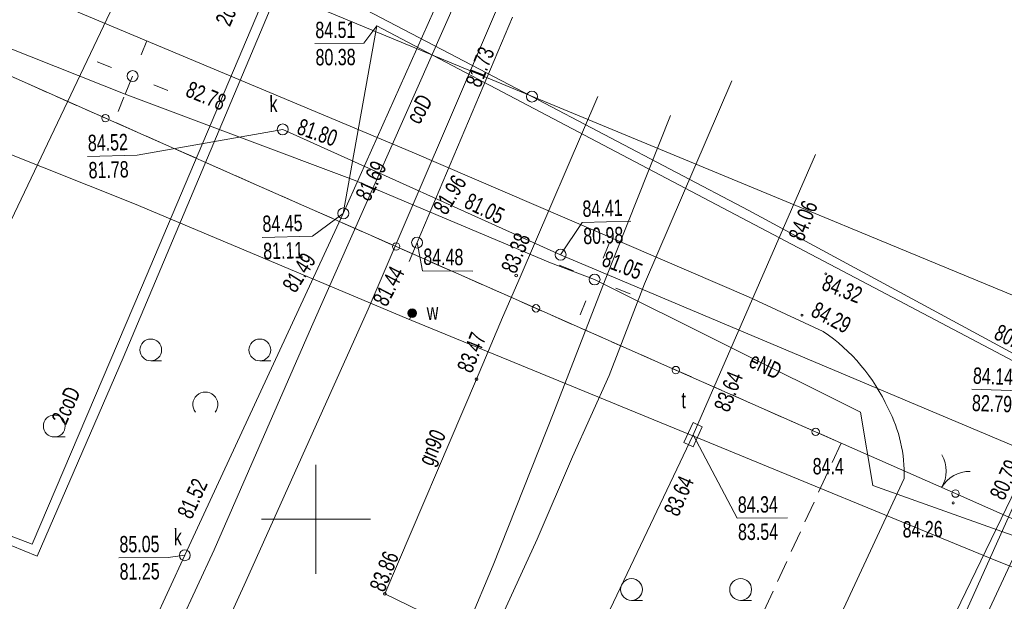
# Model space of a CAD drawing. Header units: metres. Extents: x -1013 to 1491425, y -5789533 to 1032.
# Tile 59 of 66: x 85 to 130, y 11 to 38. Entities that reach past the tile are written whole.
import ezdxf
from ezdxf.xclip import XClip

# ---------------------------------------------------------------- set-up
doc = ezdxf.new("R2010")
doc.units = ezdxf.units.M
doc.header["$MEASUREMENT"] = 0
doc.header["$XCLIPFRAME"] = 0
doc.linetypes.add('2_PTTL', pattern=[1.5, 1, -0.5])
doc.layers.add('700-L Mapa 1_500 dwg', color=7, linetype='Continuous')
for name, color, linetype, lineweight in [('703-L Płaszczyzny podejścia 2D3', 152, 'Continuous', 30), ('GN.6640.3638.2023_9_Dzialki7', 9, 'Continuous', 18), ('GN.6640.3638.2023_9_K1_BDOT_T_57', 9, 'Continuous', 18), ('GN.6640.3638.2023_9_KTKR_D_L_07', 9, 'Continuous', 18), ('GN.6640.3638.2023_9_KTOK_L_47', 9, 'Continuous', 18), ('GN.6640.3638.2023_9_PODZIAL_SEKCYJNY_L_07', 9, 'Continuous', 18), ('GN.6640.3638.2023_9_PTTL_L_37', 9, 'Continuous', 18), ('GN.6640.3638.2023_9_PTTL_T_07', 9, 'Continuous', 18), ('GN.6640.3638.2023_9_RTPW_T_07', 9, 'Continuous', 18), ('GN.6640.3638.2023_9_RTPW_T_17', 9, 'Continuous', 18), ('GN.6640.3638.2023_9_SUOG_L_052', 9, 'Continuous', 18), ('GN.6640.3638.2023_9_SUPC_D_L_1200', 9, 'Continuous', 18), ('GN.6640.3638.2023_9_SUPC_E_T_17', 9, 'Continuous', 18), ('GN.6640.3638.2023_9_SUPE_D_L_31', 9, 'Continuous', 18), ('GN.6640.3638.2023_9_SUPE_E_T_31', 9, 'Continuous', 18), ('GN.6640.3638.2023_9_SUPG_E_T_27', 9, 'Continuous', 18), ('GN.6640.3638.2023_9_SUPG_L_352', 9, 'Continuous', 18), ('GN.6640.3638.2023_9_SUPK_D_L_434', 9, 'Continuous', 18), ('GN.6640.3638.2023_9_SUPT_D_L_030', 9, 'Continuous', 18), ('GN.6640.3638.2023_9_SUPW_D_L_05', 9, 'Continuous', 18), ('GN.6640.3638.2023_9_SUSM_D_T_07', 9, 'Continuous', 18), ('GN.6640.3638.2023_9_SUSM_D_T_37', 9, 'Continuous', 18), ('GN.6640.3638.2023_9_SUTG_T_052', 9, 'Continuous', 18), ('GN.6640.3638.2023_9_SUTK_T_034', 9, 'Continuous', 18), ('GN.6640.3638.2023_9_SUTT_T_030', 9, 'Continuous', 18), ('GN.6640.3638.2023_9_SUUK_D_T_234', 9, 'Continuous', 18), ('GN.6640.3638.2023_9_SUUK_E_T_934', 9, 'Continuous', 18), ('GN.6640.3638.2023_9_SUUT_D_T_130', 9, 'Continuous', 18), ('GN.6640.3638.2023_9_SUUT_E_T_930', 9, 'Continuous', 18), ('GN.6640.3638.2023_9_SUUW_D_T_77', 9, 'Continuous', 18), ('GN.6640.3638.2023_9_SUUW_E_T_57', 9, 'Continuous', 18), ('GN.6640.3638.2023_9_ZAKRES_L_03', 9, 'Continuous', 18)]:
    doc.layers.add(name, color=color, linetype=linetype, lineweight=lineweight)
doc.styles.add('STYL_AUTOMATYCZNY_1', font='arial.ttf', dxfattribs={"width": 0.7})

# ---------------------------------------------------------------- blocks, each defined once
blk = doc.blocks.new('Rysunek_1_9', base_point=(-7447251.91, -5789835.327))
at = {"layer": 'GN.6640.3638.2023_9_Dzialki7', "color": 9, "linetype": 'Continuous', "lineweight": 18}
blk.add_line((170.06, 98.813), (118.53, -7.997), dxfattribs=at)
at = {"layer": 'GN.6640.3638.2023_9_K1_BDOT_T_57', "color": 9, "linetype": 'Continuous', "lineweight": 18}
for centre, start, end in [((125.462, 16.892), 329.4999, 29.5003), ((128.046, 15.37), 89.5003, 149.5008)]:
    blk.add_arc(centre, 1.5, start, end, dxfattribs=at)
at = {"layer": 'GN.6640.3638.2023_9_KTKR_D_L_07', "color": 9, "linetype": 'Continuous', "lineweight": 18}
for p, q in [((86.719, 38.109), (102.504, 31.492)), ((117.911, 24.87), (102.504, 31.492)), ((121.323, 23.283), (117.911, 24.87)), ((114.52, -6.067), (125.03, 16.549)), ((130.765, 14.489), (120.09, -8.397))]:
    blk.add_line(p, q, dxfattribs=at)
for centre, radius, start, end in [((116.634, 16.313), 8.401, 24.1823, 56.075), ((118.714, 16.792), 6.321, 357.7998, 27.9497)]:
    blk.add_arc(centre, radius, start, end, dxfattribs=at)
at = {"layer": 'GN.6640.3638.2023_9_KTOK_L_47', "color": 9, "linetype": 'Continuous', "lineweight": 18}
for p, q in [((81.535, 36.113), (88.444, 33.057)), ((88.444, 33.057), (95.353, 30.001)), ((95.353, 30.001), (101.76, 27.171)), ((101.76, 27.171), (108.168, 24.341)), ((108.168, 24.341), (114.575, 21.511)), ((114.575, 21.511), (120.982, 18.681)), ((120.982, 18.681), (127.389, 15.85)), ((127.389, 15.85), (133.796, 13.02))]:
    blk.add_line(p, q, dxfattribs=at)
for centre in [(88.444, 33.057), (101.76, 27.171), (108.168, 24.341), (114.575, 21.511), (120.982, 18.681), (127.389, 15.85)]:
    blk.add_circle(centre, 0.17, dxfattribs=at)
at = {"layer": 'GN.6640.3638.2023_9_PODZIAL_SEKCYJNY_L_07', "color": 9, "linetype": 'Continuous', "lineweight": 18}
for p, q in [((98.09, 12.173), (98.09, 17.173)), ((95.59, 14.673), (100.59, 14.673))]:
    blk.add_line(p, q, dxfattribs=at)
at = {"layer": 'GN.6640.3638.2023_9_PTTL_L_37', "color": 9, "linetype": '2_PTTL', "lineweight": 18}
for p, q in [((95.353, 30.001), (46.99, 51.393)), ((122.15, 18.163), (95.353, 30.001)), ((111.09, -5.887), (122.15, 18.163))]:
    blk.add_line(p, q, dxfattribs=at)
at = {"layer": 'GN.6640.3638.2023_9_PTTL_T_07', "color": 9, "linetype": 'Continuous', "lineweight": 18}
for p, q in [((90.519, 21.933), (91.019, 21.933)), ((95.519, 21.933), (96.019, 21.933)), ((86.101, 18.447), (86.601, 18.447)), ((112.544, 10.957), (113.044, 10.957)), ((117.545, 10.957), (118.045, 10.957))]:
    blk.add_line(p, q, dxfattribs=at)
for centre in [(90.519, 22.433), (95.519, 22.433), (86.101, 18.947), (112.544, 11.457), (117.545, 11.457)]:
    blk.add_circle(centre, 0.5, dxfattribs=at)
blk.add_arc((93.021, 19.934), 0.571, 321.3178, 218.6822, dxfattribs=at)
at = {"layer": 'GN.6640.3638.2023_9_RTPW_T_17', "color": 9, "linetype": 'Continuous', "lineweight": 18}
for centre in [(121.454, 25.925), (120.356, 24.026), (127.276, 15.421)]:
    blk.add_circle(centre, 0.045, dxfattribs=at)
at = {"layer": 'GN.6640.3638.2023_9_SUOG_L_052', "color": 9, "linetype": 'Continuous', "lineweight": 18}
for p, q in [((107.45, 25.763), (111, 34.053)), ((106.64, 23.913), (105.45, 21.093))]:
    blk.add_line(p, q, dxfattribs=at)
at = {"layer": 'GN.6640.3638.2023_9_SUPC_D_L_1200', "color": 9, "linetype": 'Continuous', "lineweight": 18}
for p, q in [((98.041, 42.91), (89.252, 22.075)), ((90.103, 25.292), (97.62, 43.084)), ((105.172, 39.953), (97.891, 23.49)), ((100.477, 24.299), (106.887, 39.243)), ((85.087, 13.539), (90.103, 25.292)), ((94.883, 11.827), (100.477, 24.299)), ((97.891, 23.49), (93.421, 13.269)), ((89.252, 22.075), (85.317, 12.977)), ((81.529, 14.894), (85.087, 13.539)), ((85.317, 12.977), (81.672, 14.473)), ((93.421, 13.269), (85.811, -3.184)), ((87.021, -5.167), (94.883, 11.827))]:
    blk.add_line(p, q, dxfattribs=at)
at = {"layer": 'GN.6640.3638.2023_9_SUPE_D_L_31', "color": 9, "linetype": 'Continuous', "lineweight": 18}
for p, q in [((83.998, 36.282), (89.354, 34.16)), ((89.354, 34.16), (89.688, 34.982)), ((113.147, 25.456), (117.142, 34.765)), ((89.354, 34.16), (99.892, 30.203)), ((114.333, 33.175), (111.335, 25.643)), ((99.892, 30.203), (108.83, 26.426)), ((108.83, 26.426), (110.855, 25.66)), ((111.335, 25.643), (108.988, 19.576)), ((110.855, 25.66), (123.039, 19.575)), ((111.526, 21.264), (113.147, 25.456)), ((109.842, 17.542), (111.526, 21.264)), ((108.988, 19.576), (106.207, 12.566)), ((123.039, 19.575), (123.603, 16.229)), ((108.229, 13.77), (109.842, 17.542)), ((123.603, 16.229), (133.027, 12.845)), ((106.465, 9.928), (108.229, 13.77)), ((106.207, 12.566), (103, 4.903))]:
    blk.add_line(p, q, dxfattribs=at)
at = {"layer": 'GN.6640.3638.2023_9_SUPG_L_352', "color": 9, "linetype": 'Continuous', "lineweight": 18}
for p, q in [((111, 34.053), (107.45, 25.763)), ((107.45, 25.763), (106.64, 23.913)), ((106.64, 23.913), (105.45, 21.093)), ((105.45, 21.093), (101.24, 11.253)), ((101.24, 11.253), (111.82, 6.173))]:
    blk.add_line(p, q, dxfattribs=at)
at = {"layer": 'GN.6640.3638.2023_9_SUPK_D_L_434', "color": 9, "linetype": 'Continuous', "lineweight": 18}
for p, q in [((72.997, 5.002), (90.944, 42.732)), ((107.986, 34.041), (96.573, 40.011)), ((103.882, 38.842), (99.343, 28.689)), ((107.1, 37.675), (102.723, 27.353)), ((100.883, 37.281), (99.343, 28.689)), ((100.883, 37.281), (124.231, 24.994)), ((117.924, 28.82), (107.986, 34.041)), ((109.297, 26.799), (96.566, 32.54)), ((99.343, 28.689), (92.082, 13.027)), ((132.068, 21.169), (117.924, 28.82)), ((102.723, 27.353), (102.362, 26.482)), ((131.093, 17.602), (109.297, 26.799)), ((124.231, 24.994), (132.442, 20.651)), ((127.598, 9.836), (132.442, 20.651)), ((92.082, 13.027), (89.807, 8.11))]:
    blk.add_line(p, q, dxfattribs=at)
at = {"layer": 'GN.6640.3638.2023_9_SUPT_D_L_030', "color": 9, "linetype": 'Continuous', "lineweight": 18}
for p, q in [((115.366, 18.551), (120.976, 31.392)), ((113.109, 13.795), (115.366, 18.551)), ((98.976, -15.877), (113.109, 13.795))]:
    blk.add_line(p, q, dxfattribs=at)
at = {"layer": 'GN.6640.3638.2023_9_SUPW_D_L_05', "color": 9, "linetype": 'Continuous', "lineweight": 18}
for p, q in [((89.769, 29.122), (66.381, 38.488)), ((102.217, 23.889), (89.769, 29.122)), ((102.497, 24.115), (102.379, 23.835)), ((115.356, 18.491), (102.217, 23.889)), ((129.237, 12.788), (115.356, 18.491)), ((136.338, 9.958), (129.237, 12.788))]:
    blk.add_line(p, q, dxfattribs=at)
at = {"layer": 'GN.6640.3638.2023_9_SUSM_D_T_07', "color": 9, "linetype": 'Continuous', "lineweight": 18}
for p, q in [((90.083, 35.955), (90.346, 36.603)), ((88.715, 35.377), (88.066, 35.64)), ((90.661, 34.587), (91.309, 34.324)), ((89.293, 34.009), (89.03, 33.361)), ((111.25, 26.633), (111.514, 27.282)), ((109.882, 26.055), (109.234, 26.318)), ((111.828, 25.265), (112.477, 25.002)), ((110.46, 24.687), (110.197, 24.039))]:
    blk.add_line(p, q, dxfattribs=at)
at = {"layer": 'GN.6640.3638.2023_9_SUSM_D_T_37', "color": 9, "linetype": 'Continuous', "lineweight": 18}
for centre in [(89.688, 34.982), (110.855, 25.66)]:
    blk.add_circle(centre, 0.25, dxfattribs=at)
at = {"layer": 'GN.6640.3638.2023_9_SUTG_T_052', "color": 9, "linetype": 'Continuous', "lineweight": 18}
for centre in [(107.266, 25.842), (105.45, 21.093), (101.24, 11.253)]:
    blk.add_circle(centre, 0.0625, dxfattribs=at)
at = {"layer": 'GN.6640.3638.2023_9_SUTK_T_034', "color": 9, "linetype": 'Continuous', "lineweight": 18}
for p, q in [((100.883, 37.281), (100.288, 36.487)), ((98.035, 36.471), (100.288, 36.487)), ((96.566, 32.54), (89.903, 31.353)), ((87.624, 31.291), (89.903, 31.353)), ((99.343, 28.689), (97.93, 27.649)), ((109.297, 26.799), (110.287, 28.276)), ((110.287, 28.276), (112.512, 28.337)), ((95.624, 27.586), (97.93, 27.649)), ((102.723, 27.353), (102.971, 26.06)), ((102.971, 26.06), (105.278, 26.036)), ((128.138, 20.638), (130.363, 20.557)), ((89.06, 12.906), (91.313, 12.921)), ((92.082, 13.027), (91.313, 12.921))]:
    blk.add_line(p, q, dxfattribs=at)
at = {"layer": 'GN.6640.3638.2023_9_SUTT_T_030', "color": 9, "linetype": 'Continuous', "lineweight": 18}
for p, q in [((115.366, 18.551), (117.391, 14.722)), ((117.391, 14.722), (119.698, 14.738))]:
    blk.add_line(p, q, dxfattribs=at)
at = {"layer": 'GN.6640.3638.2023_9_SUUK_D_T_234', "color": 9, "linetype": 'Continuous', "lineweight": 18}
for centre in [(107.986, 34.041), (96.566, 32.54), (99.343, 28.689), (102.723, 27.353), (109.297, 26.799), (92.082, 13.027)]:
    blk.add_circle(centre, 0.25, dxfattribs=at)
at = {"layer": 'GN.6640.3638.2023_9_SUUT_D_T_130', "color": 9, "linetype": 'Continuous', "lineweight": 18}
for p, q in [((115.363, 19.103), (114.944, 18.195)), ((115.787, 18.907), (115.363, 19.103)), ((115.368, 17.999), (115.787, 18.907)), ((114.944, 18.195), (115.368, 17.999))]:
    blk.add_line(p, q, dxfattribs=at)
at = {"layer": 'GN.6640.3638.2023_9_SUUW_D_T_77', "color": 9, "linetype": 'Continuous', "lineweight": 18}
for radius in [0.2, 0.175, 0.15, 0.125, 0.1, 0.075, 0.05, 0.025, 0.00715]:
    blk.add_circle((102.497, 24.115), radius, dxfattribs=at)
at = {"layer": 'GN.6640.3638.2023_9_ZAKRES_L_03', "color": 9, "linetype": 'Continuous', "lineweight": 18}
blk.add_line((181.21, 3.743), (-51.77, 100.203), dxfattribs=at)
at = {"layer": 'GN.6640.3638.2023_9_RTPW_T_07', "color": 9, "linetype": 'Continuous', "lineweight": 18, "insert": (120.843, 17.48), "char_height": 0.75, "attachment_point": 1, "rotation": 0.403, "style": 'STYL_AUTOMATYCZNY_1'}
blk.add_mtext('\\A1;{\\pql;\\fArial|b0|i0|c238|p0;\\W0.700000;84.4}', dxfattribs=at)
at = {"layer": 'GN.6640.3638.2023_9_RTPW_T_17', "color": 9, "linetype": 'Continuous', "lineweight": 18, "char_height": 0.75, "attachment_point": 1, "style": 'STYL_AUTOMATYCZNY_1'}
for s, insert, rotation in [('\\A1;{\\pql;\\fArial|b0|i0|c238|p0;\\W0.700000;84.32}', (121.482, 25.914), 338.7728), ('\\A1;{\\pql;\\fArial|b0|i0|c238|p0;\\W0.700000;84.29}', (121.059, 24.678), 332.5027), ('\\A1;{\\pql;\\fArial|b0|i0|c238|p0;\\W0.700000;84.26}', (124.964, 14.588), 0.403)]:
    blk.add_mtext(s, dxfattribs=dict(at, insert=insert, rotation=rotation))
at = {"layer": 'GN.6640.3638.2023_9_SUPC_E_T_17', "color": 9, "linetype": 'Continuous', "lineweight": 18, "char_height": 0.75, "attachment_point": 4, "style": 'STYL_AUTOMATYCZNY_1'}
for s, insert, rotation in [('\\A1;{\\pql;\\fArial|b0|i0|c238|p0;\\W0.700000;2coD}', (93.803, 37.363), 66.1754), ('\\A1;{\\pql;\\fArial|b0|i0|c238|p0;\\W0.700000;coD}', (102.51, 32.901), 61.3486), ('\\A1;{\\pql;\\fArial|b0|i0|c238|p0;\\W0.700000;2coD}', (86.294, 19.108), 66.1754)]:
    blk.add_mtext(s, dxfattribs=dict(at, insert=insert, rotation=rotation))
at = {"layer": 'GN.6640.3638.2023_9_SUPE_E_T_31', "color": 9, "linetype": 'Continuous', "lineweight": 18, "insert": (118.022, 22.022), "char_height": 0.75, "attachment_point": 4, "rotation": 334.8427, "style": 'STYL_AUTOMATYCZNY_1'}
blk.add_mtext('\\A1;{\\pql;\\fArial|b0|i0|c238|p0;\\W0.700000;eND}', dxfattribs=at)
at = {"layer": 'GN.6640.3638.2023_9_SUPG_E_T_27', "color": 9, "linetype": 'Continuous', "lineweight": 18, "insert": (103.182, 17.172), "char_height": 0.75, "attachment_point": 4, "rotation": 66.8366, "style": 'STYL_AUTOMATYCZNY_1'}
blk.add_mtext('\\A1;{\\pql;\\fArial|b0|i0|c238|p0;\\W0.700000;gn90}', dxfattribs=at)
at = {"layer": 'GN.6640.3638.2023_9_SUTG_T_052', "color": 9, "linetype": 'Continuous', "lineweight": 18, "char_height": 0.75, "attachment_point": 7, "style": 'STYL_AUTOMATYCZNY_1'}
for s, insert, rotation in [('\\A1;{\\pql;\\fArial|b0|i0|c238|p0;\\W0.700000;83.38}', (107.25, 25.881), 67.8257), ('\\A1;{\\pql;\\fArial|b0|i0|c238|p0;\\W0.700000;83.47}', (105.231, 21.324), 68.0089), ('\\A1;{\\pql;\\fArial|b0|i0|c238|p0;\\W0.700000;83.86}', (101.224, 11.292), 68.0421)]:
    blk.add_mtext(s, dxfattribs=dict(at, insert=insert, rotation=rotation))
at = {"layer": 'GN.6640.3638.2023_9_SUTK_T_034', "color": 9, "linetype": 'Continuous', "lineweight": 18, "char_height": 0.75, "style": 'STYL_AUTOMATYCZNY_1'}
for s, insert, attachment_point, rotation in [('\\A1;{\\pql;\\fArial|b0|i0|c238|p0;\\W0.700000;84.51}', (98.058, 37.471), 1, 0.403), ('\\A1;{\\pql;\\fArial|b0|i0|c238|p0;\\W0.700000;80.38}', (98.067, 36.221), 1, 0.403), ('\\A1;{\\pql;\\fArial|b0|i0|c238|p0;\\W0.700000;81.73}', (105.27, 34.545), 4, 68.6031), ('\\A1;{\\pql;\\fArial|b0|i0|c238|p0;\\W0.700000;82.78}', (92.206, 34.422), 4, 337.7828), ('\\A1;{\\pql;\\fArial|b0|i0|c238|p0;\\W0.700000;81.80}', (97.288, 32.699), 4, 340.7528), ('\\A1;{\\pql;\\fArial|b0|i0|c238|p0;\\W0.700000;84.52}', (87.627, 32.291), 1, 1.573), ('\\A1;{\\pql;\\fArial|b0|i0|c238|p0;\\W0.700000;81.78}', (87.661, 31.042), 1, 1.573), ('\\A1;{\\pql;\\fArial|b0|i0|c238|p0;\\W0.700000;81.69}', (100.208, 29.359), 4, 63.8331), ('\\A1;{\\pql;\\fArial|b0|i0|c238|p0;\\W0.700000;81.96}', (103.736, 28.764), 4, 58.2032), ('\\A1;{\\pql;\\fArial|b0|i0|c238|p0;\\W0.700000;81.05}', (104.989, 29.32), 4, 333.8327), ('\\A1;{\\pql;\\fArial|b0|i0|c238|p0;\\W0.700000;84.41}', (110.289, 29.277), 1, 1.573), ('\\A1;{\\pql;\\fArial|b0|i0|c238|p0;\\W0.700000;84.45}', (95.626, 28.586), 1, 1.573), ('\\A1;{\\pql;\\fArial|b0|i0|c238|p0;\\W0.700000;80.98}', (110.324, 28.027), 1, 1.573), ('\\A1;{\\pql;\\fArial|b0|i0|c238|p0;\\W0.700000;81.11}', (95.661, 27.337), 1, 1.573), ('\\A1;{\\pql;\\fArial|b0|i0|c238|p0;\\W0.700000;84.48}', (103.007, 26.7), 4, 359.403), ('\\A1;{\\pql;\\fArial|b0|i0|c238|p0;\\W0.700000;81.49}', (96.832, 25.201), 4, 57.932), ('\\A1;{\\pql;\\fArial|b0|i0|c238|p0;\\W0.700000;81.05}', (111.272, 26.656), 4, 338.6028), ('\\A1;{\\pql;\\fArial|b0|i0|c238|p0;\\W0.700000;81.44}', (100.993, 24.544), 4, 62.3332), ('\\A1;{\\pql;\\fArial|b0|i0|c238|p0;\\W0.700000;80.12}', (129.257, 23.3), 4, 334.9427), ('\\A1;{\\pql;\\fArial|b0|i0|c238|p0;\\W0.700000;84.14}', (128.205, 21.636), 1, 357.913), ('\\A1;{\\pql;\\fArial|b0|i0|c238|p0;\\W0.700000;82.79}', (128.159, 20.387), 1, 357.913), ('\\A1;{\\pql;\\fArial|b0|i0|c238|p0;\\W0.700000;80.79}', (129.276, 15.652), 4, 65.6231), ('\\A1;{\\pql;\\fArial|b0|i0|c238|p0;\\W0.700000;81.52}', (92.049, 14.79), 4, 65.3831), ('\\A1;{\\pql;\\fArial|b0|i0|c238|p0;\\W0.700000;85.05}', (89.083, 13.906), 1, 0.403), ('\\A1;{\\pql;\\fArial|b0|i0|c238|p0;\\W0.700000;81.25}', (89.092, 12.656), 1, 0.403)]:
    blk.add_mtext(s, dxfattribs=dict(at, insert=insert, attachment_point=attachment_point, rotation=rotation))
at = {"layer": 'GN.6640.3638.2023_9_SUTT_T_030', "color": 9, "linetype": 'Continuous', "lineweight": 18, "char_height": 0.75, "attachment_point": 1, "style": 'STYL_AUTOMATYCZNY_1'}
for s, insert, rotation in [('\\A1;{\\pql;\\fArial|b0|i0|c238|p0;\\W0.700000;84.06}', (119.714, 27.645), 68.1541), ('\\A1;{\\pql;\\fArial|b0|i0|c238|p0;\\W0.700000;83.64}', (116.298, 19.813), 68.3352), ('\\A1;{\\pql;\\fArial|b0|i0|c238|p0;\\W0.700000;83.64}', (113.997, 15.058), 66.0986), ('\\A1;{\\pql;\\fArial|b0|i0|c238|p0;\\W0.700000;84.34}', (117.413, 15.722), 0.403), ('\\A1;{\\pql;\\fArial|b0|i0|c238|p0;\\W0.700000;83.54}', (117.422, 14.472), 0.403)]:
    blk.add_mtext(s, dxfattribs=dict(at, insert=insert, rotation=rotation))
at = {"layer": 'GN.6640.3638.2023_9_SUUK_E_T_934', "color": 9, "linetype": 'Continuous', "lineweight": 18, "char_height": 0.75, "attachment_point": 1, "rotation": 0.403, "style": 'STYL_AUTOMATYCZNY_1'}
for insert in [(95.955, 34.082), (91.574, 14.229)]:
    blk.add_mtext('\\A1;{\\pql;\\fArial|b0|i0|c238|p0;\\W0.700000;k}', dxfattribs=dict(at, insert=insert))
at = {"layer": 'GN.6640.3638.2023_9_SUUT_E_T_930', "color": 9, "linetype": 'Continuous', "lineweight": 18, "insert": (114.827, 20.509), "char_height": 0.75, "attachment_point": 1, "rotation": 0.403, "style": 'STYL_AUTOMATYCZNY_1'}
blk.add_mtext('\\A1;{\\pql;\\fArial|b0|i0|c238|p0;\\W0.700000;t}', dxfattribs=at)
at = {"layer": 'GN.6640.3638.2023_9_SUUW_E_T_57', "color": 9, "linetype": 'Continuous', "lineweight": 18, "insert": (103.154, 24.556), "char_height": 0.75, "attachment_point": 1, "rotation": 2.0831, "style": 'STYL_AUTOMATYCZNY_1'}
blk.add_mtext('\\A1;{\\pql;\\fArial|b0|i0|c238|p0;\\W0.700000;w}', dxfattribs=at)

msp = doc.modelspace()

# ---------------------------------------------------------------- linework, layer by layer
at = {"layer": '703-L Płaszczyzny podejścia 2D3', "color": 152, "linetype": 'Continuous', "lineweight": 30}
msp.add_circle((8.227, 10.355), 1021.659, dxfattribs=at)

# ---------------------------------------------------------------- block references
at = {"layer": '700-L Mapa 1_500 dwg', "color": 52, "linetype": 'Continuous', "lineweight": 25}
ref = msp.add_blockref('Rysunek_1_9', (-7447251.91, -5789835.327), dxfattribs=at)
XClip(ref).set_block_clipping_path([(-263.024729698, -194.3328058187), (268.520270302, 207.6028993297)])

doc.saveas('drawing.dxf')
